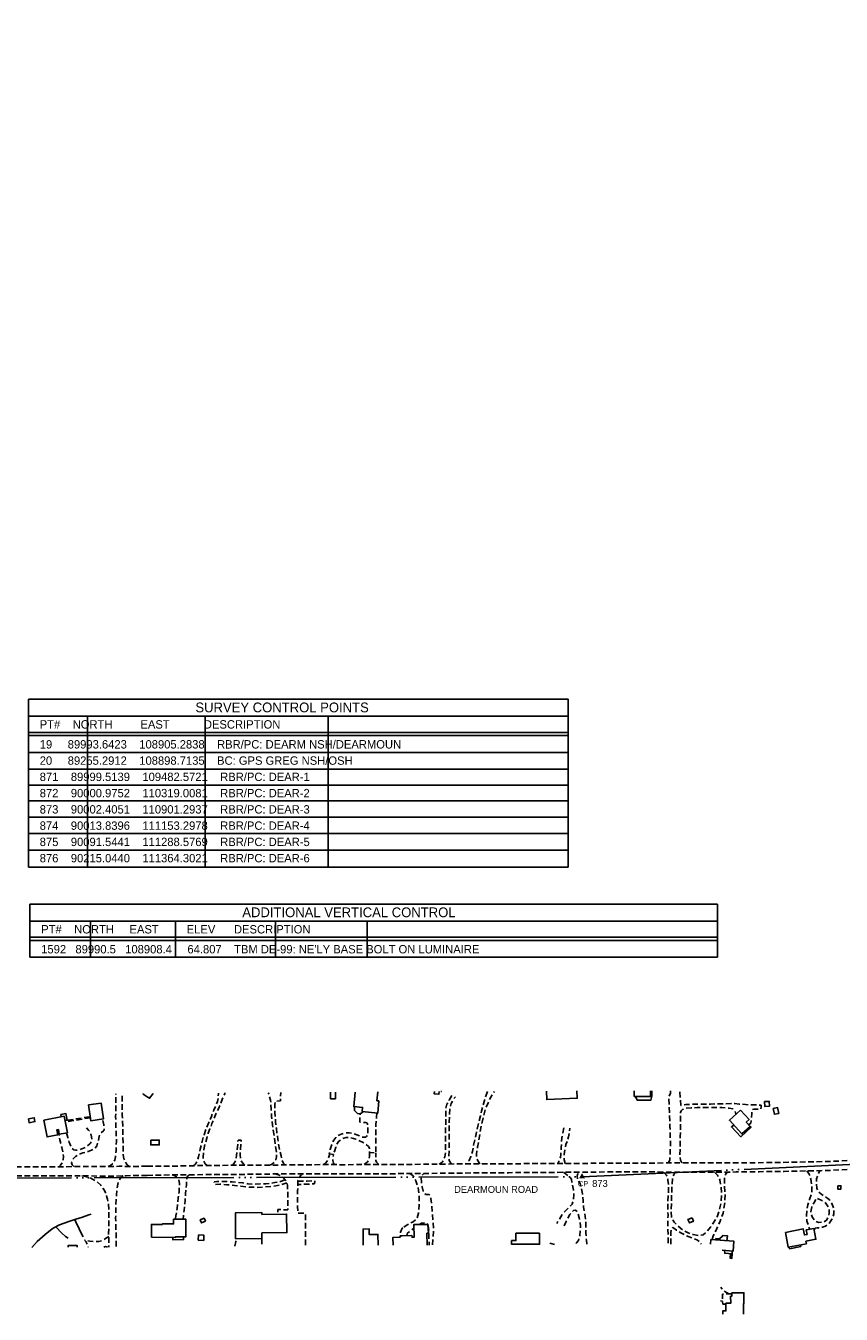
# Model space of a CAD drawing. Extents: x 108894 to 113890, y 89250 to 91025.
# Tile 6 of 11: x 110502 to 111087, y 89904 to 90828. Entities that reach past the tile are written whole.
import ezdxf

# ---------------------------------------------------------------- set-up
doc = ezdxf.new("R2010")
doc.units = 0
doc.header["$LTSCALE"] = 2
doc.header["$MEASUREMENT"] = 0
doc.linetypes.add('MCONTROL', pattern=[58, 50, -2, 0, -2, 0, -2, 0, -2])
doc.linetypes.add('MD2', pattern=[3, 2, -1])
doc.layers.get('0').update_dxf_attribs({"linetype": 'CONTINUOUS'})
for name, color, linetype in [('ELID', 53, 'CONTINUOUS'), ('ELIST', 53, 'CONTINUOUS'), ('ELPH', 132, 'MCONTROL'), ('ELTTR', 83, 'CONTINUOUS'), ('ELYSP', 33, 'MD2'), ('ELYSU', 33, 'MD2'), ('ELYSW', 33, 'MD2'), ('ESPHT', 132, 'CONTINUOUS'), ('ETPH', 132, 'CONTINUOUS'), ('ETPH0', 133, 'CONTINUOUS'), ('ETRPS', 133, 'CONTINUOUS')]:
    doc.layers.add(name, color=color, linetype=linetype)
doc.styles.add('ML25', font='STENCIL', dxfattribs={"height": 5})
doc.styles.add('MM30', font='STENEQ', dxfattribs={"height": 6})
doc.styles.add('MM35', font='STENEQ', dxfattribs={"height": 7})

# ---------------------------------------------------------------- blocks, each defined once
blk = doc.blocks.new('EPTRAV')
blk.add_solid([(0, 1.25), (1.08, -0.63), (-1.08, -0.63)])
blk.add_text('CP', height=2).set_placement((-1.5, -3.5))

msp = doc.modelspace()

# ---------------------------------------------------------------- linework, layer by layer
at = {"layer": 'ELID', "flags": 128}
for points in [[(110586.85, 90062.07), (110586.57, 90061.71), (110589.53, 90059.84)], [(110589.53, 90059.84), (110591.29, 90058.74), (110593.9, 90062.12)], [(110795.42, 90063.44), (110795.31, 90061.86), (110798.68, 90061.63), (110798.8, 90063.46)], [(110800.14, 90063.47), (110800.48, 90063.44), (110800.48, 90063.47)], [(110939.71, 90059.95), (110940.93, 90057.34), (110950.61, 90057.26), (110951.22, 90060.32), (110951.25, 90064.05)], [(110738.22, 90052.64), (110738.2, 90050.02), (110740.2, 90047.78), (110742.14, 90047.53), (110744.28, 90049.08)], [(110527.97, 90045.4), (110527.66, 90046.96), (110531.21, 90047.68), (110532.15, 90043), (110530.59, 90042.84)], [(111018.18, 90035.26), (111018.9, 90034.57), (111015.05, 90031.14), (111008.38, 90038.11), (111010.15, 90039.4)], [(111018.85, 90034.62), (111022.52, 90038), (111021.89, 90038.68), (111021.74, 90038.54)], [(110607.98, 89958.87), (110607.89, 89957.18), (110615.59, 89957.26), (110615.63, 89959.31)], [(111000.12, 89956.91), (111000.19, 89957.84), (110997.3, 89958.06), (110997.23, 89957.13)], [(111005.15, 89956.52), (111005.54, 89960.09), (111002.07, 89960.36), (111001.88, 89959.75), (111000.07, 89958.16), (111000.02, 89956.92)], [(111003.48, 89949.55), (111003.65, 89947.52), (111008.91, 89947.19), (111008.97, 89949.13)], [(111049.87, 89951.95), (111050.12, 89950.68), (111058.2, 89952.29)], [(111057.96, 89953.51), (111058.2, 89952.29)], [(111007.76, 89947.26), (111007.54, 89943.86), (111008.7, 89943.79), (111008.91, 89947.19)], [(111008.77, 89944.92), (111007.62, 89944.99)], [(111008.84, 89946.05), (111007.69, 89946.13)]]:
    msp.add_lwpolyline(points, dxfattribs=at)
at = {"layer": 'ELIST', "flags": 128}
for points in [[(110721.05, 90063.05), (110720.99, 90058.41), (110724.54, 90058.36), (110724.6, 90063.07)], [(110754.79, 90063.27), (110754.21, 90056.92), (110755.6, 90056.79), (110754.81, 90048.12), (110743.74, 90049.13), (110744.01, 90052.12), (110737.61, 90052.7), (110738.56, 90063.17)], [(110875.78, 90063.87), (110876.03, 90057.78), (110897.82, 90058.7), (110897.6, 90063.97)], [(110950.38, 90064.05), (110950.37, 90059.91), (110938.72, 90059.95)], [(110938.72, 90059.95), (110938.73, 90064.03)], [(110772.34, 89959.99), (110779.38, 89960.13), (110779.4, 89959.01), (110780.85, 89959.04), (110780.68, 89968.02), (110790.8, 89968.21), (110791.14, 89961.97), (110790.06, 89961.89), (110790.31, 89953.41)], [(110744.49, 89953.21), (110744.32, 89964.86), (110748.72, 89964.92), (110748.78, 89960.87), (110754.96, 89960.96), (110755.06, 89953.25)], [(110765.82, 89953.29), (110765.71, 89958.88), (110770.79, 89958.96), (110770.84, 89959.97), (110772.34, 89959.99)], [(110539.35, 89951.82), (110539.36, 89953.01), (110532.87, 89953.06), (110532.86, 89951.81)], [(110993.29, 89954.11), (110993.54, 89957.42)], [(110993.54, 89957.42), (111010.19, 89956.14), (111009.64, 89949.08), (111001.75, 89949.68)], [(111002.2, 89903.75), (111002.19, 89906.16), (111004.45, 89906.17), (111004.43, 89911.64), (111007.87, 89911.65), (111007.84, 89916.7), (111008.71, 89916.73), (111008.62, 89919.09), (111017.36, 89919.21), (111017.4, 89911.26), (111017.01, 89911.25), (111017.05, 89903.85)]]:
    msp.add_lwpolyline(points, dxfattribs=at)
for points in [[(110547.44, 90053.93), (110549.07, 90042.57), (110558.12, 90043.87), (110556.49, 90055.23)], [(111032.08, 90056.27), (111032.25, 90052.89), (111035.74, 90053.07), (111035.52, 90056.45)], [(111038.37, 90051.32), (111039.24, 90047.22), (111042.33, 90047.88), (111041.46, 90051.98)], [(110504.33, 90043.92), (110504.87, 90041.18), (110509.08, 90042.01), (110508.54, 90044.75)], [(110515.44, 90042.9), (110530, 90045.8), (110532.35, 90033.99), (110526.54, 90032.83), (110525.87, 90036.2), (110524.74, 90035.97), (110525.42, 90032.54), (110517.8, 90031.03)], [(111014.81, 90050.17), (111006.92, 90042.9), (111015.89, 90033.16), (111021.74, 90038.54), (111018.98, 90041.54), (111021.02, 90043.42)], [(110592.1, 90028.59), (110598.16, 90028.65), (110598.2, 90025.26), (110592.14, 90025.19)], [(111084.68, 89995.88), (111086.92, 89995.88), (111086.92, 89993.52), (111084.68, 89993.51)], [(110652.95, 89957.87), (110652.73, 89976.46), (110671.78, 89976.69), (110671.79, 89975.4), (110689.52, 89975.61), (110689.68, 89962.32), (110671.75, 89962.11), (110671.8, 89958.09), (110652.95, 89957.87)], [(110592.55, 89958.95), (110609.94, 89958.86), (110609.93, 89959.34), (110617.26, 89959.3), (110617.25, 89971.89), (110608.45, 89971.93), (110608.43, 89968.52), (110600.5, 89968.56), (110600.5, 89968.14), (110592.6, 89968.18)], [(110631.29, 89970.46), (110628.49, 89969.23), (110627.55, 89971.38), (110630.35, 89972.61)], [(110980.14, 89973.02), (110977.2, 89971.79), (110978.24, 89969.3), (110981.18, 89970.52)], [(110626.18, 89956.98), (110630.03, 89956.76), (110630.18, 89960.48), (110626.39, 89960.69)], [(110853.91, 89961.8), (110870.77, 89961.88), (110870.8, 89954.02), (110850.78, 89953.93), (110850.77, 89956.59), (110853.93, 89956.6)], [(111047.05, 89962.47), (111059.85, 89964.93), (111060.67, 89960.68), (111062.67, 89961.07), (111062.06, 89964.24), (111067.51, 89965.29), (111069, 89957.54), (111061.8, 89956.16), (111062.15, 89954.31), (111049.1, 89951.81)]]:
    msp.add_lwpolyline(points, close=True, dxfattribs=at)
at = {"layer": 'ELPH'}
msp.add_lwpolyline([(108905.28, 89993.64), (109482.57, 89999.51), (110319.01, 90000.98), (110901.29, 90002.41), (111153.3, 90013.84), (111288.58, 90091.54), (111364.3, 90215.04), (111361.19, 90560.03), (111403.24, 90689.24), (111574.3, 90623.12), (111809.46, 90507.9), (112282.65, 90529.7), (112464.52, 90544.41), (112857.94, 90606.02), (113136.47, 90815.83), (113566.86, 90828.2), (113769.71, 90813.47)], dxfattribs=at)
at = {"layer": 'ELTTR', "flags": 128}
for points in [[(110506.77, 89951.73), (110510.61, 89955.82), (110516.36, 89960.96), (110520.12, 89964.06), (110522.11, 89965.56), (110526.7, 89967.8), (110533.45, 89970.34), (110538.48, 89971.95), (110543.24, 89973.39), (110547.78, 89975.03), (110549.36, 89975.66)], [(110537.55, 89971.65), (110538.18, 89970.63), (110540.7, 89965.06), (110542.64, 89960.85), (110543.52, 89959.28)], [(110524.15, 89966.55), (110528.29, 89962.01), (110531.07, 89959.57), (110532.96, 89958.43)]]:
    msp.add_lwpolyline(points, dxfattribs=at)
at = {"layer": 'ELYSP', "flags": 128}
for points in [[(110589.53, 90009.96), (110593.39, 90010.02), (110607.79, 90010), (110621.72, 90010.31), (110632.8, 90010.47), (110639.01, 90010.47), (110650.42, 90010.74), (110659.65, 90010.73), (110666.09, 90010.73), (110677.15, 90010.7), (110689.26, 90010.89), (110696.82, 90010.94), (110715.99, 90011.09), (110722.6, 90011.11), (110731.14, 90011.01), (110744.27, 90011.23), (110755.57, 90011.16), (110762.1, 90011.14), (110776.2, 90011.28), (110778.01, 90011.29), (110794.75, 90011.33), (110813.28, 90011.61), (110832.46, 90011.68), (110851.79, 90011.75), (110869.33, 90011.82), (110885.09, 90011.92), (110900.6, 90011.94), (110918.68, 90012.16), (110934.69, 90012.14), (110952.34, 90012.18), (110964.85, 90012.48), (110982.5, 90012.27), (110998.88, 90012.29), (111017.94, 90012.39), (111037.76, 90012.59), (111057.43, 90012.9), (111074.08, 90013.25), (111087.4, 90013.7), (111101.21, 90014.68), (111117.23, 90016.69), (111131.81, 90018.83), (111144.17, 90021.69), (111158.13, 90025.89), (111170.45, 90030.17), (111185.38, 90035.72), (111199.42, 90041.29), (111214.22, 90048.06), (111227.51, 90054.89), (111238.99, 90061.88), (111248.9, 90069.09), (111258.15, 90076.45), (111268.35, 90086.18), (111278.78, 90097.09), (111286.83, 90106.37), (111294.34, 90115.17), (111302.93, 90125.59), (111311.24, 90135.84), (111317.19, 90143.97)], [(110589.53, 90003.4), (110595.26, 90003.48), (110607.32, 90003.71), (110619.21, 90003.76), (110630.25, 90003.96), (110643.46, 90004.08), (110656.71, 90004.09), (110672.38, 90004.25), (110684.06, 90004.46), (110693.21, 90004.47), (110700.97, 90004.58), (110706.11, 90004.55), (110716.59, 90004.55), (110729.27, 90004.46), (110745.74, 90004.47), (110761.19, 90004.49), (110775.71, 90004.71), (110779.21, 90004.76), (110797.88, 90004.86), (110809.87, 90004.99), (110831.95, 90005.21), (110848.51, 90005.32), (110861.41, 90005.42), (110878.53, 90005.52), (110893.04, 90005.63), (110908.34, 90005.77), (110928.5, 90005.85), (110946.99, 90005.9), (110963.79, 90005.75), (110980.34, 90005.7), (110994.36, 90005.66), (111011.78, 90005.81), (111028.17, 90006.01), (111046.13, 90006.26), (111062.58, 90006.54), (111078.97, 90006.94), (111095.2, 90007.75), (111112.51, 90008.99), (111122.08, 90009.29), (111130.69, 90009.12), (111140.24, 90007.68), (111148.3, 90005.99), (111156, 90004.66), (111162.39, 90003.91), (111167.08, 90004.1), (111167.41, 90006.32), (111167.23, 90009.06), (111155.51, 90010.22), (111152.26, 90011.45), (111151.65, 90013.92), (111152.13, 90015.27), (111153.71, 90017.03), (111158.93, 90018.85), (111172.4, 90023.41), (111183.28, 90027.25), (111195.84, 90032.52), (111208.96, 90038.09), (111221.11, 90043.83), (111232.1, 90049.77), (111241.62, 90055.49), (111250.44, 90061.58), (111257.87, 90067.26), (111266.35, 90074.69), (111274.26, 90082.29), (111283.02, 90091.68), (111291.11, 90100.86), (111298.55, 90109.51), (111307.06, 90119.74), (111314.8, 90129.65), (111321.85, 90138.84), (111323.05, 90140.56)], [(110754.24, 90048.17), (110753.91, 90044.89), (110753.53, 90039.74), (110753.45, 90034.28), (110753.35, 90028.75), (110753.37, 90024.28), (110753.54, 90019.47), (110749.03, 90019.68), (110748.87, 90022.85), (110748.26, 90024), (110746.28, 90025.58), (110744.28, 90026.99), (110741.83, 90028.14), (110739.22, 90029.27), (110737.38, 90029.95), (110735.52, 90030.37), (110733.75, 90030.51), (110732.11, 90030.52), (110730.5, 90030.05), (110728.53, 90029.13), (110727, 90027.88), (110726.04, 90026.49), (110725.48, 90025.48), (110724.77, 90023.65), (110724, 90021.2), (110723.63, 90019.74), (110723.32, 90018.23), (110720.1, 90018.9), (110720.77, 90021.99), (110721.81, 90025.59), (110723.35, 90028.73), (110724.72, 90030.61), (110726.95, 90032.34), (110729.31, 90033.25), (110731.89, 90033.83), (110734.23, 90033.83), (110736.78, 90033.47), (110739.8, 90032.55), (110742.25, 90031.45), (110743.49, 90030.92), (110744.53, 90030.73), (110745.94, 90030.89), (110746.65, 90031.35), (110747.65, 90032.47), (110747.83, 90033.31), (110747.81, 90034.53), (110747.56, 90038.81), (110747.46, 90040.52), (110747.04, 90041.04), (110746.18, 90041.22), (110741.94, 90041.53), (110742.07, 90045.52), (110742.28, 90047.55), (110744.28, 90049.08)], [(110589.53, 90009.96), (110577.8, 90009.77), (110569.52, 90009.9), (110560.31, 90009.72), (110547.36, 90009.69), (110538.07, 90009.74), (110525.91, 90009.52), (110515.06, 90009.47), (110504.31, 90009.55), (110489.84, 90009.35), (110479.05, 90009.29), (110472.67, 90009.3), (110462.9, 90009.79), (110450.23, 90009.48), (110438.28, 90009.32), (110424.1, 90009.52), (110411.5, 90009.42), (110396.27, 90009.2), (110384.88, 90009.17), (110372.08, 90008.97), (110358.95, 90009.05), (110348.28, 90009.04), (110333.11, 90008.95), (110319.8, 90008.8), (110305.23, 90008.74), (110285.76, 90008.73), (110274.52, 90008.77), (110260.06, 90008.78), (110244.84, 90008.78), (110230.25, 90008.59), (110216.43, 90008.78), (110205.86, 90008.76), (110185.16, 90008.69)], [(110680.94, 90004.4), (110683.61, 90003.76), (110685.65, 90002.92), (110687.07, 90001.97), (110688.31, 90000.51), (110689.13, 89999.44), (110689.74, 89997.85), (110690.1, 89996.11), (110690.26, 89992.93), (110690.44, 89986.71), (110690.4, 89978.58), (110683.23, 89978.89), (110683.28, 89975.53)], [(110701.19, 90004.57), (110699.78, 90003.55), (110698.89, 90002.27), (110698.05, 90000.79), (110697.61, 89999.21), (110697.51, 89997), (110697.4, 89992.19), (110697.29, 89986.52), (110697.37, 89981.01), (110697.47, 89976.28), (110702.93, 89976.28), (110702.93, 89969.12), (110702.98, 89958.3), (110702.98, 89952.91)], [(110589.53, 90003.4), (110584.76, 90003.33), (110574.58, 90003.17), (110563.27, 90002.7), (110549.38, 90002.97), (110536.49, 90003.02), (110523.14, 90003.1), (110509.06, 90003.11), (110492.85, 90003.07), (110486.65, 90003), (110480.15, 90002.93), (110468.53, 90002.93), (110460.17, 90002.85), (110449.6, 90002.95), (110438.53, 90003.01), (110425.45, 90002.89), (110414.31, 90002.72), (110403.54, 90002.72), (110387.87, 90002.79), (110373.58, 90002.7), (110368.94, 90002.69), (110362.11, 90002.72), (110352.33, 90002.64), (110341.34, 90002.7), (110330.6, 90002.61), (110326.08, 90002.62), (110315.88, 90002.36), (110303.12, 90002.42), (110294.69, 90002.41), (110280.38, 90002.43), (110269.25, 90002.33), (110256.88, 90002.3), (110243.44, 90002.26), (110234.74, 90002.27), (110225.78, 90002.32), (110212.07, 90002.21), (110202.43, 90002.25), (110198.6, 90002.23), (110189.46, 90002.22), (110183.55, 90002.19)], [(110688.56, 90000.18), (110685.08, 89999.08), (110681.02, 89998.16), (110677.78, 89997.71), (110674.57, 89997.41), (110670.45, 89997.23), (110666.31, 89997.1), (110661.76, 89997.39), (110658.1, 89997.91), (110653.24, 89998.45), (110650.34, 89998.72), (110646.06, 89998.93), (110642.09, 89999.01), (110639.49, 89998.98), (110637.61, 89998.84), (110637.84, 89996.81), (110641.54, 89997.01), (110646.75, 89996.71), (110652.2, 89996.16), (110656.62, 89995.6), (110662.65, 89995.03), (110667.66, 89994.77), (110673.63, 89995.02), (110678.6, 89995.43), (110683.04, 89996.13), (110686.77, 89997.07), (110689.7, 89997.95)], [(110697.61, 89999.21), (110700, 89999.24), (110704.16, 89999.33), (110709.68, 89999.47), (110709.59, 89997.25), (110705.58, 89997.19), (110702.59, 89997.09), (110699.96, 89996.88), (110698.59, 89996.88), (110697.51, 89996.79)], [(110671.79, 89958.09), (110671.85, 89952.69)], [(111008.65, 89918.35), (111001.99, 89918.22), (111002.13, 89910.88)], [(111002.13, 89910.88), (111004.43, 89910.88)]]:
    msp.add_lwpolyline(points, dxfattribs=at)
at = {"layer": 'ELYSU', "flags": 128}
for points in [[(110561.55, 90009.74), (110563.21, 90010.44), (110565.13, 90012.22), (110566.25, 90014.37), (110566.87, 90016.67), (110567.24, 90021.26), (110567.47, 90028.01), (110567.18, 90035.86), (110566.93, 90045.53), (110567.04, 90055.01), (110566.94, 90061.92)], [(110576.66, 90009.79), (110575.3, 90010.9), (110573.91, 90013.08), (110572.88, 90015.51), (110572.65, 90016.51), (110572.29, 90019.39), (110572.23, 90025.79), (110572.13, 90035.64), (110571.7, 90046.46), (110571.55, 90055.07), (110571.67, 90061.96)], [(110622.49, 90010.32), (110623.88, 90011.16), (110625.68, 90014.12), (110626.44, 90016.7), (110627.48, 90022.18), (110628.93, 90027.61), (110630.27, 90032.49), (110631.77, 90036.61), (110633.59, 90040.76), (110635.54, 90045.55), (110637.3, 90050.06), (110638.56, 90052.95), (110639.85, 90056.4), (110640.45, 90059.19), (110640.61, 90062.19), (110640.58, 90062.46)], [(110632.53, 90010.47), (110631.19, 90011.73), (110630.06, 90013.83), (110629.61, 90016.36), (110629.86, 90019.61), (110630.48, 90023.15), (110631.19, 90026.4), (110632.29, 90030.17), (110633.37, 90033.76), (110634.54, 90036.72), (110636, 90040.55), (110637.5, 90044.27), (110639.32, 90048.56), (110640.86, 90051.7), (110642.28, 90054.9), (110643.4, 90057.89), (110644.6, 90060.8), (110645.11, 90062.21), (110645.18, 90062.49)], [(110677, 90010.7), (110678.63, 90011.27), (110680.72, 90012.78), (110681.73, 90014.43), (110682.25, 90016.65), (110682.21, 90020.03), (110681.1, 90027.95), (110679.88, 90035.9), (110679.49, 90039.37), (110679.09, 90042.79), (110678.75, 90045.62), (110678.37, 90050.94), (110678.22, 90054.83), (110677.9, 90057.37), (110677.14, 90060.15), (110676.41, 90062.47), (110676.24, 90062.72)], [(110688.53, 90010.88), (110687.32, 90012.15), (110686.58, 90013.27), (110685.96, 90015.59), (110685.59, 90017.33), (110684.56, 90021.38), (110683.19, 90029.36), (110682.14, 90037.01), (110681.48, 90041.89), (110681.43, 90045.04), (110681.16, 90048.73), (110681.16, 90054.41), (110681.41, 90056.69), (110685.02, 90056.83), (110685.31, 90062.79)], [(110808.02, 90060.6), (110806.02, 90057.4), (110804.47, 90054.37), (110803.66, 90051.31), (110803.6, 90048.3), (110803.58, 90042.17), (110803.49, 90037.01), (110803.39, 90031.63), (110803.45, 90027.16), (110803.38, 90020.14), (110802.84, 90016.61), (110802.15, 90014.52), (110800.99, 90012.82), (110798.8, 90011.39)], [(110807.61, 90011.52), (110806.1, 90014), (110805.9, 90016.37), (110806.01, 90021.47), (110806, 90025.75), (110805.97, 90031.34), (110805.92, 90036.78), (110806.1, 90041.83), (110806.29, 90047.29), (110806.54, 90050.81), (110807.46, 90054.97), (110809.22, 90058.22), (110810.53, 90059.8)], [(110833.44, 90063.64), (110832.46, 90060.93), (110831.47, 90057.04), (110830.15, 90053.07), (110829.32, 90049.52), (110828.49, 90046.12), (110827.49, 90042.52), (110826.54, 90038.8), (110825.65, 90034.29), (110824.61, 90029.75), (110823.57, 90025.14), (110822.75, 90020.61), (110821.55, 90016.81), (110820.28, 90014.16), (110818.13, 90011.63)], [(110828.05, 90011.66), (110826.39, 90014.28), (110825.62, 90015.83), (110825.66, 90018.65), (110826.33, 90023.68), (110827.3, 90028.56), (110828.29, 90034.79), (110829.28, 90040.14), (110830.61, 90045.53), (110832.28, 90051.67), (110834.43, 90056.65), (110837.09, 90061.54), (110838.41, 90063.67)], [(110963.29, 90012.45), (110964.19, 90014.61), (110964.55, 90019.2), (110964.67, 90027.38), (110964.34, 90038.34), (110964.01, 90046.14), (110963.73, 90053.5), (110963.58, 90059.62), (110964.71, 90062.39), (110964.82, 90064.07)], [(111020.69, 90039.68), (111022.27, 90040.76), (111022.83, 90044.02), (111022.91, 90047.88), (111023.05, 90049.53), (111023.55, 90050.64), (111024.47, 90050.93), (111026.52, 90050.97), (111028.27, 90050.95), (111029.58, 90051.05), (111029.63, 90052.44), (111029.65, 90053.73), (111026.01, 90053.98), (111023.26, 90053.95), (111021.17, 90053.99), (111018.58, 90054.25), (111016.06, 90054.4), (111013.88, 90054.52), (111010.88, 90054.87), (111008.12, 90054.84), (111004.41, 90054.8), (110999.33, 90054.67), (110993.28, 90054.59), (110985.42, 90054.51), (110980.83, 90054.46), (110975.75, 90054.14), (110973.78, 90053.8), (110972.14, 90053.57), (110971.78, 90058.04), (110971.49, 90063.17), (110971.4, 90064.1)], [(110972.93, 90012.39), (110971.88, 90014.24), (110971.52, 90017.89), (110971.68, 90023), (110971.73, 90031.32), (110971.82, 90037.17), (110971.99, 90043.03), (110971.9, 90048.4), (110972.25, 90049.79), (110973.43, 90050.71), (110975.82, 90051.66), (110979.65, 90051.86), (110983.84, 90052.02), (110990.08, 90052.06), (110995.93, 90052.1), (111001.55, 90051.96), (111006.72, 90051.68), (111009.41, 90051.19), (111011.09, 90049.17), (111011.59, 90047.21)], [(110536.98, 90009.72), (110535.79, 90010.84), (110535.38, 90012.36), (110535.74, 90013.82), (110536.3, 90014.93), (110538.19, 90016.87), (110540.89, 90018.46), (110543.5, 90019.54), (110545.24, 90020.02), (110547.17, 90020.57), (110549.7, 90021.44), (110551.77, 90022.56), (110552.94, 90023.88), (110553.42, 90024.67), (110554.34, 90027.41), (110554.88, 90029.99), (110555.14, 90031.2), (110555.57, 90032.6), (110556.83, 90034.15), (110558.22, 90035.33), (110558.78, 90035.75), (110558.42, 90039.6), (110557.61, 90043.8)], [(110526.08, 90009.52), (110527.48, 90010.63), (110528.75, 90012.59), (110529.41, 90014.61), (110529.57, 90016.92), (110529.34, 90018.97), (110528.29, 90023.3), (110526.99, 90028.98), (110525.49, 90036.12)], [(110531.59, 90033.84), (110532.6, 90030.49), (110533.69, 90027.15), (110534.74, 90024.24), (110535.8, 90022.68), (110536.99, 90021.76), (110538.39, 90021.4), (110539.32, 90021.35), (110541.52, 90021.95), (110543.78, 90022.82), (110546.29, 90024.13), (110548.4, 90025.9), (110549.01, 90026.56), (110549.77, 90028.62), (110549.69, 90030.97), (110549.21, 90033.21), (110548.39, 90034.83), (110547.52, 90035.93), (110545.96, 90037.43)], [(110888.36, 90037.46), (110887.51, 90033.39), (110886.85, 90030.26), (110886.49, 90026.97), (110886.42, 90023.48), (110886.29, 90020.47), (110886.07, 90018.15), (110885.84, 90016.45), (110885.44, 90014.57), (110883.83, 90011.91)], [(110889.19, 90011.92), (110888.51, 90014.65), (110888.48, 90018.34), (110888.9, 90021.62), (110889.75, 90025.42), (110890.82, 90028.28), (110891.66, 90031.15), (110892.14, 90033.95), (110892.65, 90037.36)], [(110659.39, 90010.73), (110658.07, 90012.17), (110656.88, 90014.17), (110656.38, 90015.77), (110656.11, 90018.04), (110656.12, 90019.65), (110656.94, 90028.55), (110654.7, 90028.72), (110653.97, 90021.16), (110653.54, 90017.62), (110653.07, 90014.81), (110652.39, 90012.92), (110651.72, 90012), (110651, 90010.74)], [(110716.17, 90011.09), (110717.38, 90012.08), (110718.52, 90013.6), (110719.13, 90014.85), (110719.46, 90015.76), (110720.45, 90018.82)], [(110723.73, 90011.1), (110723.02, 90012.18), (110722.63, 90013.96), (110722.64, 90015.12), (110723.22, 90018.25)], [(110745.15, 90011.22), (110746.1, 90011.86), (110747.45, 90013), (110748.29, 90014.38), (110748.56, 90015.03), (110748.86, 90017), (110749.03, 90019.68)], [(110755.55, 90011.16), (110754.78, 90011.8), (110753.92, 90012.84), (110753.53, 90014.07), (110753.35, 90015.84), (110753.5, 90019.47)], [(110777.84, 90004.74), (110780.24, 90003.09), (110782.23, 89999.45), (110783.85, 89994.39), (110784.58, 89988.12), (110784.41, 89982.16), (110784.12, 89976.36), (110782.81, 89972.13), (110780.27, 89970.07), (110775.91, 89967.86), (110772.78, 89965.81)], [(110794.05, 89953.43), (110794.5, 89958.99), (110794.85, 89964.45), (110794.47, 89970.33), (110793.94, 89976.14), (110793.51, 89981.46), (110793, 89986.81), (110791.81, 89989.76), (110790.66, 89989.61), (110789.16, 89989.76), (110787.5, 89992.01), (110786.62, 89995.23), (110786.11, 89998.51), (110786.06, 90001.29), (110786.52, 90003.36), (110787.93, 90004.81)], [(110887.97, 90005.59), (110890.34, 90003.78), (110892.54, 90002.26), (110893.65, 90000.56), (110894.2, 89997.06), (110895.22, 89992.87), (110895.44, 89989.57), (110895.16, 89986.01), (110894.19, 89982.71), (110891.81, 89980.29), (110889.44, 89977.96), (110886.94, 89975.21), (110883.18, 89968.92)], [(110904.72, 89953.98), (110904.42, 89956.84), (110904.01, 89962.24), (110903.97, 89966.6), (110904.03, 89971.02), (110903.19, 89976.3), (110902.32, 89980.91), (110902.16, 89985.33), (110901.65, 89990.13), (110900.92, 89994.22), (110899.95, 89997.55), (110898.22, 89999.95), (110897.71, 90002.77), (110898.04, 90003.9), (110899.14, 90005.69)], [(110959.73, 90005.78), (110961.89, 90003.63), (110962.91, 90000.03), (110963.31, 89995.56), (110963.23, 89990.67), (110962.88, 89984.47), (110962.87, 89979.14), (110962.94, 89974.74), (110962.88, 89969.41), (110962.91, 89964.47), (110963.09, 89958.61), (110963.05, 89954.06)], [(110996.37, 90005.68), (110998.5, 90003.59), (111000.12, 90000.09), (111001.09, 89994.67), (111001.34, 89989.44), (111000.96, 89983.73), (110999.84, 89978.68), (110998.06, 89973.64), (110995.86, 89969.87), (110993.5, 89966.21), (110990.82, 89962.91), (110988.03, 89960.61), (110984.46, 89960.19), (110980.88, 89960.86), (110977.4, 89962.17), (110973.35, 89964.35), (110970.06, 89966.95), (110967.28, 89969.75), (110965.37, 89973.43), (110965.29, 89978.85), (110965.41, 89984.8), (110965.62, 89991.33), (110965.8, 89997.38), (110966.08, 90000.78), (110966.47, 90002.52), (110967.03, 90003.87), (110968.15, 90005.73)], [(110994.63, 89957.33), (110995.41, 89959.89), (110997.6, 89964.64), (111000.24, 89970.5), (111002.36, 89976.37), (111003.7, 89983.64), (111003.83, 89990.01), (111003.55, 89995.59), (111003.32, 89999.57), (111003.58, 90001.97), (111004.21, 90003.9), (111005.28, 90005.76)], [(111062.37, 90006.54), (111064.15, 90004.27), (111065.33, 90000.72), (111066.02, 89996.79), (111066.16, 89993.32), (111065.78, 89989.89), (111064.4, 89986.16), (111063.22, 89982.29), (111062.54, 89978.4), (111062.24, 89974.3), (111062.49, 89970.47), (111063.79, 89966.77), (111064.52, 89964.71)], [(111068.17, 89964.45), (111068.41, 89965.55), (111069.82, 89965.77), (111071.81, 89965.87), (111073.68, 89966.22), (111075.94, 89967), (111078.19, 89968.49), (111079.77, 89970.72), (111080.93, 89973.15), (111081.7, 89975.67), (111081.86, 89978.07), (111081.43, 89980.76), (111080.42, 89983.26), (111078.58, 89986.06), (111075.93, 89987.87), (111072.31, 89990.41), (111070.58, 89991.74), (111069.7, 89994.32), (111069.31, 89997.74), (111069.34, 90000.84), (111070.47, 90004.1), (111071.15, 90005.42), (111072.01, 90006.77)], [(110542.74, 90003), (110545.35, 90002.54), (110548.12, 90001.73), (110550.87, 90000.53), (110552.09, 89999.78), (110553.89, 89998.58), (110556.27, 89996.24), (110557.78, 89994.24), (110558.58, 89993), (110559.66, 89990.84), (110560.71, 89987.8), (110561.15, 89986.27), (110561.77, 89982.87), (110562.09, 89978.2), (110562.1, 89976.19), (110562.11, 89971.59), (110561.99, 89967.21), (110561.86, 89961.45), (110562.12, 89956.54), (110562.09, 89953), (110562.07, 89951.89)], [(110572.24, 90003.07), (110571.23, 90002.18), (110569.91, 90000.62), (110568.87, 89998.6), (110568.41, 89997), (110567.76, 89993.24), (110567.48, 89989.5), (110567.32, 89986.48), (110567.14, 89981.97), (110567.06, 89977.22), (110566.89, 89972.88), (110567.11, 89966.27), (110567.26, 89958.27), (110567.32, 89951.92)], [(110607.45, 90003.71), (110608.9, 90003.22), (110610.54, 90002.29), (110611.65, 90001.05), (110612.17, 90000.16), (110612.75, 89997.47), (110612.58, 89994.45), (110612.35, 89991.65), (110612.12, 89988.67), (110611.85, 89987.24), (110611.42, 89983.32), (110610.96, 89979.64), (110610.6, 89977.1), (110610.1, 89974.39), (110609.91, 89972.34), (110609.88, 89971.93)], [(110619.92, 90003.78), (110618.36, 90002.9), (110617.91, 90001.51), (110617.68, 89998.19), (110617.69, 89996.65), (110617, 89990.04), (110616.79, 89985.25), (110616.59, 89982.88), (110615.94, 89978.42), (110615.49, 89974.68), (110615.4, 89971.9)], [(110888.51, 89967.24), (110889.57, 89969.71), (110891, 89972.47), (110892.51, 89975.19), (110893.94, 89977.14), (110895.23, 89978.25), (110896.4, 89978.33), (110897.68, 89977.68), (110898.4, 89976.29), (110899.21, 89972.82), (110899.87, 89969.93), (110900.12, 89966.91), (110900.1, 89963.99), (110899.62, 89960.25), (110898.81, 89956.74), (110897.33, 89954.94), (110896.07, 89953.97)], [(110784.63, 89968.09), (110786.28, 89969.02), (110788.54, 89969.33), (110790.34, 89968.74), (110790.59, 89968.21)], [(110790.83, 89967.71), (110791.09, 89967.18), (110791.5, 89962.16), (110791.61, 89954.78), (110791.61, 89953.42)], [(110561.96, 89959.48), (110560.45, 89958.54), (110557.81, 89956.84), (110554.86, 89955.9), (110551.36, 89955.82), (110548.38, 89956.19), (110545.99, 89956.65), (110544.51, 89956.91), (110545.58, 89955.85), (110546.94, 89953.39), (110547.3, 89951.85)], [(110772.78, 89965.81), (110772.39, 89965.56), (110771.16, 89962.56), (110771.11, 89959.99), (110771.11, 89959.97)], [(110775.63, 89960.06), (110775.9, 89961.77), (110778.58, 89963.94), (110780.73, 89965.52)], [(110964.92, 89954.07), (110964.9, 89954.33), (110964.96, 89959.71), (110965.05, 89962.5), (110965.38, 89964.98), (110965.7, 89965.8), (110966.3, 89965.97), (110967.14, 89965.52), (110969.05, 89964.18), (110972.18, 89962.14), (110975.81, 89960.28), (110980.19, 89958.53), (110984.12, 89956.96), (110986.13, 89955.22), (110986.68, 89954.1)], [(110558.38, 89951.88), (110558.93, 89952.22), (110559.74, 89952.42), (110560.64, 89952.19), (110561.08, 89951.89)], [(110652.45, 89952.54), (110653.01, 89955.85), (110653.71, 89957.88)], [(110881.63, 89953.9), (110878.13, 89954.82)], [(111006.48, 89918.31), (111003.79, 89920.11), (111001.91, 89921.45), (111000.91, 89923.17)], [(111000.63, 89913.33), (111002.09, 89913.23)]]:
    msp.add_lwpolyline(points, dxfattribs=at)
msp.add_lwpolyline([(111070.22, 89986.78), (111073.12, 89985.46), (111075.79, 89983.59), (111077.83, 89980.89), (111078.44, 89978.55), (111078.47, 89976.3), (111077.9, 89973.53), (111076.53, 89971.25), (111074.53, 89969.8), (111070.88, 89969.57), (111068.05, 89970.93), (111066.36, 89973.61), (111065.25, 89977.27), (111065.98, 89980.87), (111067.67, 89983.99), (111069.52, 89987.05)], close=True, dxfattribs=at)
at = {"layer": 'ELYSW', "flags": 128}
for points in [[(110548.76, 90044.73), (110530.81, 90041.74)], [(110532.4, 90042.88), (110548.64, 90045.53)]]:
    msp.add_lwpolyline(points, dxfattribs=at)
at = {"layer": 'ETPH', "color": 4}
for p, q in [((110504.37, 90345.05), (110891.29, 90345.05)), ((110504.37, 90345.05), (110504.37, 90224.52)), ((110891.29, 90345.05), (110891.29, 90224.52)), ((110504.37, 90332.79), (110891.29, 90332.79)), ((110546.84, 90332.79), (110546.84, 90224.52)), ((110631.06, 90332.79), (110631.06, 90224.52)), ((110719.24, 90332.79), (110719.24, 90224.52)), ((110504.37, 90224.52), (110891.29, 90224.52)), ((110505.43, 90198.03), (110998.53, 90198.03)), ((110505.43, 90198.03), (110505.43, 90159.84)), ((110998.53, 90198.03), (110998.53, 90159.84)), ((110505.43, 90185.78), (110998.53, 90185.78)), ((110549.01, 90185.78), (110549.01, 90159.84)), ((110609.82, 90185.78), (110609.82, 90159.84)), ((110681.42, 90185.78), (110681.42, 90159.84)), ((110747.22, 90185.78), (110747.22, 90159.84)), ((110505.43, 90159.84), (110998.53, 90159.84))]:
    msp.add_line(p, q, dxfattribs=at)
at = {"layer": 'ETPH'}
for p, q in [((110504.37, 90321.23), (110891.29, 90321.23)), ((110504.37, 90318.92), (110891.29, 90318.92)), ((110504.37, 90306.86), (110891.29, 90306.86)), ((110504.37, 90294.8), (110891.29, 90294.8)), ((110504.37, 90283.4), (110891.29, 90283.4)), ((110504.37, 90272), (110891.29, 90272)), ((110504.37, 90260.27), (110891.29, 90260.27)), ((110504.37, 90248.7), (110891.29, 90248.7)), ((110504.37, 90236.64), (110891.29, 90236.64)), ((110505.43, 90174.22), (110998.53, 90174.22)), ((110505.43, 90171.9), (110998.53, 90171.9))]:
    msp.add_line(p, q, dxfattribs=at)

# ---------------------------------------------------------------- block references
at = {"layer": 'ESPHT', "color": 12, "xscale": 2, "yscale": 2, "zscale": 2}
msp.add_blockref('EPTRAV', (110901.29, 90002.41), dxfattribs=at)

# ---------------------------------------------------------------- texts
at = {"layer": 'ETPH', "color": 4, "style": 'MM35'}
for s, p in [('SURVEY CONTROL POINTS', (110624.1, 90335.63)), ('ADDITIONAL VERTICAL CONTROL', (110657.72, 90188.62))]:
    msp.add_text(s, height=7, dxfattribs=at).set_placement(p)
at = {"layer": 'ETPH', "style": 'MM30'}
for s, p in [('PT#    NORTH         EAST           DESCRIPTION', (110512.49, 90323.96)), ('19     89993.6423    108905.2838    RBR/PC: DEARM NSH/DEARMOUN               ', (110512.49, 90309.65)), ('20     89255.2912    108898.7135    BC: GPS GREG NSH/OSH             ', (110512.49, 90297.99)), ('871    89999.5139    109482.5721    RBR/PC: DEAR-1             ', (110512.49, 90286.32)), ('872    90000.9752    110319.0081    RBR/PC: DEAR-2              ', (110512.49, 90274.65)), ('873    90002.4051    110901.2937    RBR/PC: DEAR-3             ', (110512.49, 90262.99)), ('874    90013.8396    111153.2978    RBR/PC: DEAR-4               ', (110512.49, 90251.32)), ('875    90091.5441    111288.5769    RBR/PC: DEAR-5               ', (110512.49, 90239.65)), ('876    90215.0440    111364.3021    RBR/PC: DEAR-6            ', (110512.49, 90227.99)), ('PT#    NORTH     EAST         ELEV      DESCRIPTION', (110513.55, 90176.95)), ("1592   89990.5   108908.4     64.807    TBM DE-99: NE'LY BASE BOLT ON LUMINAIRE ", (110513.55, 90162.64))]:
    msp.add_text(s, height=6, dxfattribs=at).set_placement(p)
at = {"layer": 'ETPH0', "style": 'ML25'}
msp.add_text('873', height=5, dxfattribs=at).set_placement((110908.56, 89995.09))
at = {"layer": 'ETRPS', "color": 134, "style": 'ML25'}
msp.add_text('DEARMOUN ROAD', height=5, dxfattribs=at).set_placement((110809.59, 89990.83))

doc.saveas('drawing.dxf')
